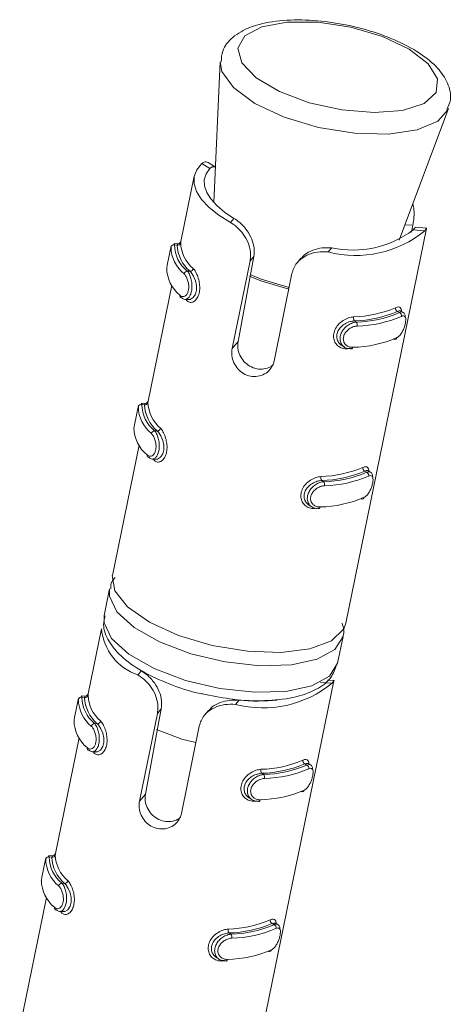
# Model space of a CAD drawing. Header units: millimetres. Extents: x -172 to 1038, y -1779 to -162.
# Tile 9 of 63: x 42 to 57, y -1177 to -1143. Entities that reach past the tile are written whole.
import ezdxf

# ---------------------------------------------------------------- set-up
doc = ezdxf.new("R2010")
doc.units = ezdxf.units.MM

msp = doc.modelspace()

# ---------------------------------------------------------------- linework, layer by layer
at = {"color": 7, "linetype": 'Continuous', "lineweight": 15}
for p, q in [((49.172, -1144.839), (48.953, -1149.558)), ((55.181, -1150.833), (56.834, -1146.407)), ((56.834, -1146.407), (56.821, -1146.439)), ((48.553, -1148.257), (48.82, -1148.425)), ((49.008, -1148.372), (48.764, -1148.218)), ((48.294, -1148.682), (47.846, -1150.874)), ((49.515, -1150.235), (49.633, -1150.096)), ((53.387, -1163.701), (56.101, -1150.436)), ((55.638, -1150.329), (55.592, -1150.558)), ((56.04, -1150.515), (55.654, -1150.486)), ((56.096, -1150.424), (55.722, -1150.396)), ((47.524, -1151.02), (47.392, -1151.665)), ((47.742, -1150.947), (47.629, -1150.938)), ((47.726, -1150.993), (47.637, -1150.986)), ((52.799, -1151.225), (52.917, -1151.086)), ((50.301, -1151.376), (49.769, -1154.239)), ((50.173, -1151.528), (50.301, -1151.376)), ((51.882, -1151.438), (51.762, -1151.58)), ((49.57, -1154.474), (50.173, -1151.528)), ((48.156, -1151.876), (48.066, -1151.869)), ((51.58, -1151.952), (50.977, -1154.898)), ((47.543, -1152.353), (46.748, -1156.24)), ((47.984, -1152.819), (48.096, -1152.827)), ((55.126, -1153.224), (55.188, -1153.263)), ((55.322, -1153.262), (55.24, -1153.21)), ((53.679, -1153.542), (53.741, -1153.581)), ((49.57, -1154.474), (49.769, -1154.239)), ((53.261, -1154.374), (53.343, -1154.426)), ((53.535, -1154.474), (53.431, -1154.481)), ((46.426, -1156.386), (46.294, -1157.031)), ((46.644, -1156.313), (46.531, -1156.305)), ((46.628, -1156.359), (46.538, -1156.352)), ((47.058, -1157.242), (46.968, -1157.236)), ((46.445, -1157.719), (45.549, -1162.098)), ((46.886, -1158.185), (46.998, -1158.193)), ((54.028, -1158.591), (54.09, -1158.63)), ((54.224, -1158.628), (54.141, -1158.576)), ((52.581, -1158.908), (52.643, -1158.947)), ((52.163, -1159.74), (52.245, -1159.792)), ((52.437, -1159.84), (52.333, -1159.847)), ((45.458, -1162.545), (45.275, -1163.439)), ((45.183, -1163.886), (44.735, -1166.078)), ((53.112, -1165.043), (53.295, -1164.149)), ((46.404, -1165.439), (46.522, -1165.3)), ((46.522, -1165.3), (46.443, -1165.251)), ((50.275, -1178.906), (52.99, -1165.64)), ((52.928, -1165.719), (52.543, -1165.69)), ((52.985, -1165.629), (52.775, -1165.613)), ((44.412, -1166.224), (44.28, -1166.869)), ((44.63, -1166.151), (44.518, -1166.143)), ((44.615, -1166.197), (44.525, -1166.191)), ((49.687, -1166.43), (49.805, -1166.29)), ((47.19, -1166.58), (46.658, -1169.443)), ((47.061, -1166.732), (47.19, -1166.58)), ((48.771, -1166.643), (48.651, -1166.784)), ((46.458, -1169.678), (47.061, -1166.732)), ((45.045, -1167.08), (44.955, -1167.074)), ((48.469, -1167.156), (47.866, -1170.102)), ((44.432, -1167.557), (43.636, -1171.444)), ((44.873, -1168.023), (44.985, -1168.031)), ((52.015, -1168.429), (52.077, -1168.468)), ((52.211, -1168.466), (52.128, -1168.414)), ((50.568, -1168.746), (50.63, -1168.785)), ((46.458, -1169.678), (46.658, -1169.443)), ((50.15, -1169.578), (50.232, -1169.63)), ((50.424, -1169.678), (50.32, -1169.685)), ((43.314, -1171.59), (43.182, -1172.235)), ((43.532, -1171.517), (43.42, -1171.509)), ((43.517, -1171.563), (43.427, -1171.557)), ((43.946, -1172.447), (43.857, -1172.44)), ((43.334, -1172.923), (42.438, -1177.302)), ((43.775, -1173.389), (43.887, -1173.398)), ((50.917, -1173.795), (50.979, -1173.834)), ((51.113, -1173.832), (51.03, -1173.78)), ((49.47, -1174.112), (49.532, -1174.151)), ((49.052, -1174.945), (49.134, -1174.996)), ((49.325, -1175.044), (49.221, -1175.051))]:
    msp.add_line(p, q, dxfattribs=at)
at = {"color": 8, "linetype": 'Continuous', "lineweight": 15}
msp.add_line((55.638, -1150.329), (55.377, -1150.31), dxfattribs=at)
at = {"color": 7, "linetype": 'Continuous', "lineweight": 15, "flags": 128}
for points in [[(54.616, -1143.989), (53.555, -1143.674), (52.448, -1143.505), (51.414, -1143.499), (50.567, -1143.656), (49.996, -1143.961), (49.766, -1144.38), (49.899, -1144.867), (50.383, -1145.37), (51.164, -1145.834), (52.158, -1146.209), (53.257, -1146.454), (54.342, -1146.543), (55.295, -1146.467), (56.014, -1146.232), (56.42, -1145.866), (56.469, -1145.406), (56.156, -1144.905), (55.515, -1144.414), (54.616, -1143.989)], [(48.553, -1148.257), (48.38, -1148.463), (48.292, -1148.692), (48.291, -1148.939), (48.376, -1149.197), (48.545, -1149.462), (48.795, -1149.727), (49.121, -1149.986), (49.515, -1150.235)], [(49.633, -1150.096), (49.319, -1149.885), (49.059, -1149.666), (48.857, -1149.444), (48.718, -1149.222), (48.644, -1149.006), (48.637, -1148.798), (48.696, -1148.604), (48.82, -1148.425)], [(47.613, -1150.984), (47.617, -1150.968), (47.629, -1150.938), (47.636, -1150.965), (47.637, -1150.986), (47.637, -1150.986), (47.637, -1150.986)], [(48.027, -1152.802), (48.059, -1152.82), (48.164, -1152.82), (48.264, -1152.759), (48.338, -1152.646), (48.373, -1152.504), (48.371, -1152.351), (48.338, -1152.195), (48.277, -1152.044), (48.195, -1151.918), (48.156, -1151.876), (48.156, -1151.876), (48.156, -1151.876)], [(55.238, -1153.212), (55.233, -1153.206), (55.165, -1153.207), (55.126, -1153.224), (55.126, -1153.224), (55.126, -1153.224)], [(53.622, -1154.43), (53.618, -1154.447), (53.612, -1154.461), (53.604, -1154.472), (53.596, -1154.48), (53.587, -1154.485), (53.577, -1154.485), (53.567, -1154.482), (53.558, -1154.475)], [(46.515, -1156.351), (46.519, -1156.334), (46.531, -1156.305), (46.537, -1156.331), (46.538, -1156.352), (46.538, -1156.352), (46.538, -1156.352)], [(46.929, -1158.168), (46.961, -1158.187), (47.066, -1158.186), (47.166, -1158.125), (47.24, -1158.012), (47.275, -1157.87), (47.273, -1157.717), (47.24, -1157.561), (47.179, -1157.41), (47.097, -1157.284), (47.058, -1157.242), (47.058, -1157.242), (47.058, -1157.242)], [(54.14, -1158.578), (54.135, -1158.573), (54.067, -1158.573), (54.028, -1158.59), (54.028, -1158.591), (54.028, -1158.591)], [(52.524, -1159.796), (52.52, -1159.813), (52.514, -1159.827), (52.506, -1159.838), (52.498, -1159.846), (52.489, -1159.851), (52.479, -1159.851), (52.469, -1159.848), (52.46, -1159.841)], [(45.549, -1162.098), (45.548, -1162.101), (45.63, -1162.612), (46.059, -1163.15), (46.795, -1163.665), (47.773, -1164.111), (48.903, -1164.447), (50.085, -1164.644), (51.211, -1164.683), (52.179, -1164.561), (52.903, -1164.29), (53.317, -1163.892), (53.387, -1163.701)], [(44.502, -1166.188), (44.505, -1166.172), (44.518, -1166.143), (44.524, -1166.169), (44.525, -1166.191), (44.525, -1166.191), (44.525, -1166.191)], [(44.916, -1168.006), (44.948, -1168.025), (45.053, -1168.024), (45.153, -1167.963), (45.227, -1167.85), (45.262, -1167.708), (45.26, -1167.556), (45.227, -1167.399), (45.166, -1167.248), (45.084, -1167.122), (45.045, -1167.08), (45.045, -1167.08), (45.045, -1167.08)], [(47.029, -1167.277), (47.885, -1167.593), (48.355, -1167.714)], [(52.127, -1168.417), (52.122, -1168.411), (52.054, -1168.411), (52.015, -1168.429), (52.015, -1168.429), (52.015, -1168.429)], [(50.511, -1169.634), (50.507, -1169.651), (50.501, -1169.665), (50.493, -1169.677), (50.485, -1169.685), (50.475, -1169.689), (50.466, -1169.69), (50.456, -1169.686), (50.447, -1169.679)], [(43.403, -1171.555), (43.407, -1171.538), (43.42, -1171.509), (43.426, -1171.535), (43.427, -1171.557), (43.427, -1171.557), (43.427, -1171.557)], [(43.818, -1173.372), (43.85, -1173.391), (43.955, -1173.39), (44.055, -1173.329), (44.129, -1173.216), (44.164, -1173.074), (44.162, -1172.922), (44.129, -1172.765), (44.068, -1172.615), (43.986, -1172.488), (43.946, -1172.447), (43.946, -1172.447), (43.946, -1172.447)], [(51.028, -1173.783), (51.024, -1173.777), (50.955, -1173.778), (50.917, -1173.795), (50.917, -1173.795), (50.917, -1173.795)], [(49.413, -1175.001), (49.409, -1175.017), (49.402, -1175.031), (49.395, -1175.043), (49.387, -1175.051), (49.377, -1175.055), (49.368, -1175.056), (49.358, -1175.052), (49.349, -1175.045)]]:
    msp.add_lwpolyline(points, dxfattribs=at)
at = {"color": 8, "linetype": 'Continuous', "lineweight": 15, "flags": 128}
for points in [[(51.321, -1146.694), (50.337, -1146.233), (49.615, -1145.703), (49.227, -1145.156), (49.172, -1144.835)], [(56.821, -1146.439), (56.479, -1146.827), (55.784, -1147.125), (54.819, -1147.266), (53.677, -1147.237), (52.472, -1147.039), (51.321, -1146.694)], [(51.472, -1152.478), (50.537, -1152.201), (50.154, -1152.041)], [(50.174, -1151.983), (50.548, -1152.139), (51.485, -1152.417)], [(48.043, -1152.823), (48.044, -1152.839), (48.042, -1152.856)], [(53.437, -1154.46), (53.435, -1154.464), (53.431, -1154.481)], [(46.945, -1158.189), (46.946, -1158.205), (46.944, -1158.222)], [(52.339, -1159.827), (52.337, -1159.831), (52.333, -1159.847)], [(53.295, -1164.148), (53.295, -1164.149), (53.024, -1164.585), (52.429, -1164.911), (51.562, -1165.097), (50.502, -1165.129), (49.341, -1165.001), (48.184, -1164.727), (47.132, -1164.33), (46.28, -1163.846), (45.703, -1163.317), (45.452, -1162.791), (45.458, -1162.541)], [(45.275, -1163.439), (45.269, -1163.686), (45.52, -1164.212), (46.097, -1164.74), (46.949, -1165.225), (48.001, -1165.622), (49.158, -1165.896), (50.319, -1166.023), (51.379, -1165.992), (52.246, -1165.805), (52.841, -1165.479), (53.112, -1165.044), (53.112, -1165.043)], [(44.931, -1168.027), (44.933, -1168.043), (44.931, -1168.06)], [(50.325, -1169.665), (50.324, -1169.669), (50.32, -1169.685)], [(43.833, -1173.393), (43.835, -1173.409), (43.833, -1173.427)], [(49.227, -1175.031), (49.226, -1175.035), (49.221, -1175.051)]]:
    msp.add_lwpolyline(points, dxfattribs=at)
at = {"color": 7, "linetype": 'Continuous', "lineweight": 15}
for centre, radius, start, end in [((53.628, -1147.787), 3.375, 257.8378, 306.8964), ((53.72, -1147.683), 3.66, 255.4128, 309.3212), ((47.615, -1151.082), 0.098, 77.2419, 165.5941), ((48.707, -1151.04), 1.188, 180.8488, 231.0335), ((48.794, -1150.969), 1.158, 180.8482, 231.0317), ((47.747, -1150.897), 0.0985, 257.5924, 345.5948), ((48.94, -1150.949), 1.214, 182.0917, 229.7897), ((49.027, -1150.878), 1.185, 182.0921, 229.7901), ((48.561, -1151.755), 1.187, 180.8475, 231.0348), ((48.145, -1151.757), 0.12, 275.1302, 347.4882), ((48.078, -1151.989), 0.12, 95.6896, 167.5861), ((47.878, -1152.697), 0.0664, 163.538, 274.4833), ((53.531, -1149.489), 3.921, 271.7474, 292.9863), ((55.177, -1153.119), 0.117, 169.7495, 243.986), ((53.804, -1153.445), 0.158, 166.4214, 217.7025), ((53.556, -1149.525), 4.019, 271.7472, 292.987), ((53.662, -1149.763), 3.818, 271.182, 293.5517), ((53.688, -1149.799), 3.916, 271.1818, 293.5514), ((55.138, -1153.369), 0.117, 349.8335, 64.5272), ((53.613, -1153.677), 0.16, 346.3725, 36.8274), ((53.542, -1150.516), 3.915, 271.1805, 293.5543), ((55.036, -1154.094), 0.0709, 243.9873, 351.384), ((46.517, -1156.448), 0.0979, 77.2109, 165.6077), ((47.609, -1156.406), 1.187, 180.8463, 231.0348), ((47.696, -1156.335), 1.158, 180.8468, 231.0343), ((46.649, -1156.263), 0.0985, 257.5836, 345.6035), ((47.842, -1156.315), 1.214, 182.0902, 229.79), ((47.929, -1156.244), 1.185, 182.0919, 229.789), ((47.463, -1157.122), 1.188, 180.8485, 231.0326), ((46.98, -1157.355), 0.12, 95.7013, 167.5891), ((47.047, -1157.123), 0.12, 275.1394, 347.479), ((46.78, -1158.064), 0.0664, 163.5401, 274.5098), ((52.706, -1158.811), 0.158, 166.433, 217.7006), ((52.432, -1154.854), 3.922, 271.7509, 292.983), ((52.458, -1154.89), 4.02, 271.7502, 292.984), ((52.564, -1155.13), 3.818, 271.1803, 293.5533), ((52.59, -1155.166), 3.915, 271.1801, 293.5547), ((54.079, -1158.485), 0.117, 169.7734, 243.967), ((54.04, -1158.735), 0.117, 349.8566, 64.5041), ((52.515, -1159.043), 0.161, 346.3875, 36.8083), ((52.444, -1155.883), 3.914, 271.1771, 293.556), ((53.938, -1159.46), 0.0709, 243.9741, 351.3758), ((46.996, -1163.718), 1.821, 185.3159, 251.0122), ((50.609, -1162.887), 3.66, 255.4142, 309.3198), ((44.504, -1166.286), 0.0979, 77.2142, 165.6044), ((45.596, -1166.244), 1.188, 180.8476, 231.0335), ((45.683, -1166.173), 1.158, 180.8492, 231.0333), ((44.636, -1166.101), 0.0985, 257.6172, 345.5873), ((45.828, -1166.153), 1.214, 182.092, 229.7909), ((45.916, -1166.082), 1.185, 182.0919, 229.789), ((50.41, -1159.718), 6.6, 264.7469, 275.8889), ((45.45, -1166.96), 1.188, 180.8476, 231.0335), ((45.034, -1166.961), 0.12, 275.1394, 347.4809), ((44.967, -1167.193), 0.12, 95.7064, 167.5821), ((44.767, -1167.902), 0.0664, 163.5367, 274.5006), ((50.419, -1164.692), 3.922, 271.7504, 292.9835), ((52.066, -1168.323), 0.117, 169.7619, 243.9687), ((50.693, -1168.649), 0.158, 166.4249, 217.7087), ((50.445, -1164.728), 4.02, 271.7501, 292.9838), ((50.551, -1164.968), 3.818, 271.1807, 293.5531), ((50.577, -1165.004), 3.915, 271.1806, 293.5543), ((52.027, -1168.573), 0.117, 349.849, 64.5018), ((50.502, -1168.881), 0.16, 346.3794, 36.8164), ((50.431, -1165.721), 3.915, 271.1775, 293.5555), ((51.925, -1169.298), 0.0709, 243.9709, 351.3785), ((43.406, -1171.652), 0.098, 77.2419, 165.5941), ((44.498, -1171.61), 1.187, 180.8475, 231.0348), ((44.585, -1171.54), 1.158, 180.8456, 231.0343), ((43.538, -1171.467), 0.0985, 257.5924, 345.5948), ((44.73, -1171.519), 1.214, 182.0904, 229.7911), ((44.817, -1171.449), 1.185, 182.0905, 229.7916), ((44.352, -1172.326), 1.187, 180.8474, 231.0336), ((43.869, -1172.559), 0.12, 95.6896, 167.5861), ((43.936, -1172.327), 0.12, 275.1302, 347.4882), ((43.669, -1173.268), 0.0665, 163.5563, 274.4775), ((49.595, -1174.015), 0.158, 166.4279, 217.7057), ((49.321, -1170.059), 3.921, 271.748, 292.9859), ((49.347, -1170.095), 4.019, 271.7472, 292.9871), ((49.453, -1170.334), 3.818, 271.1802, 293.5537), ((49.479, -1170.37), 3.916, 271.1806, 293.5525), ((50.968, -1173.689), 0.117, 169.7542, 243.9863), ((50.929, -1173.939), 0.117, 349.8473, 64.5036), ((49.404, -1174.247), 0.16, 346.3725, 36.8274), ((49.332, -1171.085), 3.916, 271.1814, 293.5516), ((50.827, -1174.665), 0.0709, 243.9955, 351.3544)]:
    msp.add_arc(centre, radius, start, end, dxfattribs=at)
for points, knots in [([(54.701, -1143.968), (54.527, -1143.907), (54.022, -1143.729), (53.107, -1143.52), (52.022, -1143.407), (51.014, -1143.446), (50.18, -1143.638), (49.592, -1143.968), (49.227, -1144.395), (49.211, -1144.71), (49.205, -1144.834)], [0, 0, 0, 0, 0.076537, 0.222838, 0.369452, 0.517158, 0.668022, 0.805715, 0.924008, 1, 1, 1, 1]), ([(56.784, -1146.443), (56.832, -1146.336), (56.96, -1146.051), (56.83, -1145.532), (56.481, -1145.016), (55.882, -1144.525), (55.231, -1144.177), (54.801, -1144.008), (54.701, -1143.968)], [0, 0, 0, 0, 0.111096, 0.296181, 0.481845, 0.697927, 0.929566, 1, 1, 1, 1]), ([(48.553, -1148.257), (48.578, -1148.237), (48.649, -1148.181), (48.718, -1148.206), (48.762, -1148.222)], [0, 0, 0, 0, 0.356748, 1, 1, 1, 1]), ([(49.02, -1148.387), (48.99, -1148.372), (48.922, -1148.338), (48.856, -1148.394), (48.82, -1148.425)], [0, 0, 0, 0, 0.44824, 1, 1, 1, 1]), ([(55.64, -1149.605), (55.653, -1149.671), (55.687, -1149.843), (55.677, -1150.101), (55.649, -1150.266), (55.638, -1150.329)], [0, 0, 0, 0, 0.280382, 0.723447, 1, 1, 1, 1]), ([(49.633, -1150.096), (49.697, -1150.139), (49.849, -1150.242), (50.072, -1150.485), (50.243, -1150.791), (50.327, -1151.099), (50.309, -1151.285), (50.301, -1151.376)], [0, 0, 0, 0, 0.173197, 0.407738, 0.615902, 0.813567, 1, 1, 1, 1]), ([(50.173, -1151.528), (50.182, -1151.455), (50.205, -1151.281), (50.147, -1150.987), (50.001, -1150.685), (49.791, -1150.429), (49.618, -1150.295), (49.526, -1150.242), (49.515, -1150.235)], [0, 0, 0, 0, 0.147084, 0.351366, 0.555304, 0.760041, 0.971379, 1, 1, 1, 1]), ([(55.654, -1150.486), (55.685, -1150.445), (55.725, -1150.39), (55.722, -1150.406), (55.722, -1150.409)], [0, 0, 0, 0, 0.758498, 1, 1, 1, 1]), ([(56.101, -1150.436), (56.101, -1150.436), (56.109, -1150.402), (56.097, -1150.426), (56.058, -1150.486), (56.04, -1150.515)], [0, 0, 0, 0, 0.000897, 0.531289, 1, 1, 1, 1]), ([(47.845, -1150.874), (47.845, -1150.875), (47.845, -1150.877), (47.841, -1150.889), (47.83, -1150.909), (47.808, -1150.93), (47.778, -1150.944), (47.752, -1150.95), (47.739, -1150.946), (47.737, -1150.945)], [0, 0, 0, 0, 0.02042, 0.106379, 0.273603, 0.485801, 0.713323, 0.959604, 1, 1, 1, 1]), ([(51.892, -1151.447), (51.93, -1151.4), (52.03, -1151.277), (52.281, -1151.154), (52.597, -1151.076), (52.81, -1151.083), (52.917, -1151.086)], [0, 0, 0, 0, 0.1708, 0.446924, 0.721283, 1, 1, 1, 1]), ([(52.799, -1151.225), (52.677, -1151.221), (52.433, -1151.212), (52.081, -1151.318), (51.804, -1151.509), (51.64, -1151.733), (51.597, -1151.891), (51.58, -1151.952)], [0, 0, 0, 0, 0.227111, 0.454906, 0.667252, 0.872126, 1, 1, 1, 1]), ([(47.392, -1151.665), (47.39, -1151.674), (47.379, -1151.723), (47.376, -1151.751), (47.374, -1151.773)], [0, 0, 0, 0, 0.191573, 1, 1, 1, 1]), ([(48.262, -1151.783), (48.276, -1151.798), (48.321, -1151.848), (48.39, -1151.971), (48.452, -1152.152), (48.485, -1152.343), (48.483, -1152.533), (48.44, -1152.708), (48.357, -1152.846), (48.248, -1152.921), (48.135, -1152.928), (48.072, -1152.879), (48.042, -1152.856)], [0, 0, 0, 0, 0.049967, 0.160718, 0.265972, 0.365261, 0.462978, 0.565673, 0.676018, 0.789423, 0.900466, 1, 1, 1, 1]), ([(47.814, -1152.679), (47.822, -1152.685), (47.852, -1152.712), (47.91, -1152.733), (47.984, -1152.716), (48.047, -1152.658), (48.093, -1152.567), (48.117, -1152.446), (48.113, -1152.306), (48.08, -1152.166), (48.027, -1152.042), (47.983, -1151.989), (47.961, -1151.963)], [0, 0, 0, 0, 0.037281, 0.149822, 0.256288, 0.35643, 0.453455, 0.553211, 0.65999, 0.772418, 0.885918, 1, 1, 1, 1]), ([(48.066, -1151.869), (48.066, -1151.869), (48.091, -1151.872), (48.137, -1151.979), (48.193, -1152.115), (48.223, -1152.293), (48.224, -1152.465), (48.194, -1152.616), (48.141, -1152.73), (48.07, -1152.804), (47.989, -1152.829), (47.922, -1152.802), (47.893, -1152.774), (47.883, -1152.764), (47.883, -1152.764)], [0, 0, 0, 0, 0.000039, 0.112219, 0.224489, 0.337099, 0.445596, 0.547553, 0.646161, 0.746781, 0.852426, 0.963252, 0.999966, 1, 1, 1, 1]), ([(55.062, -1153.098), (55.079, -1153.091), (55.132, -1153.069), (55.201, -1153.077), (55.251, -1153.129), (55.259, -1153.197), (55.262, -1153.224)], [0, 0, 0, 0, 0.1484499, 0.4774919, 0.7901939, 1, 1, 1, 1]), ([(53.431, -1154.481), (53.404, -1154.481), (53.316, -1154.482), (53.182, -1154.435), (53.058, -1154.327), (52.985, -1154.183), (52.968, -1154.017), (53.013, -1153.838), (53.126, -1153.665), (53.29, -1153.525), (53.475, -1153.433), (53.594, -1153.416), (53.65, -1153.408)], [0, 0, 0, 0, 0.0499653, 0.1607218, 0.2659787, 0.3652709, 0.4629723, 0.5656685, 0.6760215, 0.7894179, 0.9004643, 1, 1, 1, 1]), ([(55.106, -1154.105), (55.115, -1154.1), (55.149, -1154.081), (55.21, -1154.024), (55.279, -1153.921), (55.336, -1153.803), (55.378, -1153.68), (55.402, -1153.56), (55.403, -1153.458), (55.377, -1153.391), (55.327, -1153.363), (55.278, -1153.38), (55.253, -1153.389)], [0, 0, 0, 0, 0.037289, 0.149826, 0.256283, 0.356424, 0.453449, 0.553214, 0.660005, 0.772417, 0.885917, 1, 1, 1, 1]), ([(55.188, -1153.263), (55.188, -1153.263), (55.219, -1153.234), (55.287, -1153.244), (55.351, -1153.276), (55.385, -1153.344), (55.384, -1153.408), (55.383, -1153.425)], [0, 0, 0, 0, 0.000102, 0.295242, 0.590658, 0.886923, 1, 1, 1, 1]), ([(53.679, -1153.542), (53.679, -1153.542), (53.627, -1153.552), (53.525, -1153.557), (53.36, -1153.632), (53.214, -1153.743), (53.115, -1153.885), (53.075, -1154.036), (53.094, -1154.176), (53.157, -1154.296), (53.228, -1154.347), (53.263, -1154.372)], [0, 0, 0, 0, 0.000037, 0.122811, 0.259402, 0.397275, 0.529337, 0.651152, 0.767612, 0.887499, 1, 1, 1, 1]), ([(53.558, -1154.475), (53.558, -1154.475), (53.512, -1154.47), (53.407, -1154.472), (53.288, -1154.395), (53.209, -1154.279), (53.184, -1154.135), (53.213, -1153.985), (53.287, -1153.846), (53.398, -1153.726), (53.539, -1153.631), (53.656, -1153.596), (53.726, -1153.579), (53.741, -1153.581), (53.741, -1153.581)], [0, 0, 0, 0, 0.000043, 0.112212, 0.224489, 0.337101, 0.445582, 0.547549, 0.646172, 0.746784, 0.85242, 0.963251, 0.999957, 1, 1, 1, 1]), ([(53.769, -1153.715), (53.755, -1153.716), (53.698, -1153.721), (53.595, -1153.752), (53.476, -1153.823), (53.382, -1153.917), (53.319, -1154.027), (53.296, -1154.147), (53.32, -1154.265), (53.39, -1154.36), (53.495, -1154.423), (53.58, -1154.428), (53.622, -1154.43)], [0, 0, 0, 0, 0.037279, 0.149821, 0.256289, 0.356429, 0.453451, 0.553205, 0.65998, 0.772424, 0.885918, 1, 1, 1, 1]), ([(50.977, -1154.898), (50.964, -1154.945), (50.931, -1155.064), (50.808, -1155.231), (50.611, -1155.365), (50.373, -1155.424), (50.125, -1155.399), (49.898, -1155.291), (49.715, -1155.115), (49.593, -1154.892), (49.545, -1154.666), (49.562, -1154.531), (49.57, -1154.474)], [0, 0, 0, 0, 0.067542, 0.172858, 0.279387, 0.387328, 0.494689, 0.60041, 0.705957, 0.81303, 0.92104, 1, 1, 1, 1]), ([(49.769, -1154.239), (49.762, -1154.313), (49.75, -1154.462), (49.823, -1154.699), (49.96, -1154.911), (50.157, -1155.074), (50.393, -1155.164), (50.636, -1155.168), (50.829, -1155.116), (50.911, -1155.045), (50.935, -1155.023)], [0, 0, 0, 0, 0.1331202, 0.2663182, 0.4006899, 0.5371163, 0.6729942, 0.8075005, 0.9425943, 1, 1, 1, 1]), ([(46.747, -1156.24), (46.747, -1156.241), (46.747, -1156.244), (46.742, -1156.255), (46.732, -1156.275), (46.71, -1156.296), (46.68, -1156.311), (46.654, -1156.316), (46.641, -1156.312), (46.639, -1156.312)], [0, 0, 0, 0, 0.020622, 0.106595, 0.273582, 0.485894, 0.713478, 0.959643, 1, 1, 1, 1]), ([(46.294, -1157.031), (46.292, -1157.04), (46.281, -1157.089), (46.278, -1157.117), (46.275, -1157.139)], [0, 0, 0, 0, 0.191588, 1, 1, 1, 1]), ([(46.716, -1158.045), (46.724, -1158.052), (46.754, -1158.078), (46.812, -1158.099), (46.885, -1158.082), (46.949, -1158.025), (46.995, -1157.933), (47.019, -1157.813), (47.014, -1157.672), (46.982, -1157.532), (46.929, -1157.408), (46.885, -1157.356), (46.862, -1157.329)], [0, 0, 0, 0, 0.037281, 0.149823, 0.256276, 0.356419, 0.453446, 0.553203, 0.660002, 0.772413, 0.885917, 1, 1, 1, 1]), ([(46.968, -1157.236), (46.968, -1157.236), (46.997, -1157.266), (47.037, -1157.333), (47.095, -1157.485), (47.125, -1157.658), (47.126, -1157.832), (47.096, -1157.982), (47.043, -1158.097), (46.971, -1158.17), (46.891, -1158.195), (46.824, -1158.168), (46.794, -1158.14), (46.785, -1158.13), (46.785, -1158.13)], [0, 0, 0, 0, 0.0000342, 0.1122148, 0.2244822, 0.3371056, 0.4455839, 0.5475424, 0.6461684, 0.7467894, 0.8524223, 0.9632513, 0.9999658, 1, 1, 1, 1]), ([(47.164, -1157.149), (47.178, -1157.164), (47.222, -1157.214), (47.292, -1157.338), (47.354, -1157.518), (47.387, -1157.71), (47.385, -1157.899), (47.342, -1158.075), (47.259, -1158.212), (47.15, -1158.287), (47.037, -1158.294), (46.974, -1158.245), (46.944, -1158.222)], [0, 0, 0, 0, 0.049969, 0.160721, 0.265974, 0.365263, 0.462967, 0.565662, 0.67602, 0.789424, 0.900466, 1, 1, 1, 1]), ([(53.964, -1158.464), (53.981, -1158.458), (54.034, -1158.435), (54.103, -1158.443), (54.153, -1158.495), (54.161, -1158.563), (54.164, -1158.59)], [0, 0, 0, 0, 0.148459, 0.4774878, 0.7901564, 1, 1, 1, 1]), ([(52.333, -1159.847), (52.305, -1159.847), (52.218, -1159.848), (52.084, -1159.801), (51.96, -1159.693), (51.887, -1159.55), (51.869, -1159.383), (51.915, -1159.204), (52.028, -1159.031), (52.192, -1158.891), (52.377, -1158.799), (52.496, -1158.782), (52.552, -1158.774)], [0, 0, 0, 0, 0.049966, 0.160717, 0.265963, 0.365256, 0.462974, 0.565671, 0.67603, 0.789427, 0.900471, 1, 1, 1, 1]), ([(54.008, -1159.471), (54.017, -1159.466), (54.051, -1159.447), (54.112, -1159.39), (54.181, -1159.288), (54.238, -1159.17), (54.28, -1159.046), (54.304, -1158.927), (54.305, -1158.825), (54.279, -1158.757), (54.229, -1158.729), (54.179, -1158.747), (54.155, -1158.755)], [0, 0, 0, 0, 0.037284, 0.149821, 0.25629, 0.356423, 0.45345, 0.553215, 0.659984, 0.772416, 0.885912, 1, 1, 1, 1]), ([(54.09, -1158.63), (54.09, -1158.63), (54.117, -1158.624), (54.19, -1158.599), (54.253, -1158.645), (54.287, -1158.71), (54.286, -1158.774), (54.285, -1158.791)], [0, 0, 0, 0, 0.000113, 0.295257, 0.590621, 0.886928, 1, 1, 1, 1]), ([(52.581, -1158.908), (52.581, -1158.908), (52.536, -1158.901), (52.423, -1158.932), (52.263, -1158.996), (52.116, -1159.11), (52.016, -1159.251), (51.977, -1159.402), (51.996, -1159.542), (52.059, -1159.662), (52.13, -1159.713), (52.165, -1159.738)], [0, 0, 0, 0, 0.0000526, 0.1228219, 0.2594062, 0.3972803, 0.5293291, 0.6511603, 0.7675961, 0.8874775, 1, 1, 1, 1]), ([(52.46, -1159.841), (52.46, -1159.841), (52.409, -1159.859), (52.312, -1159.828), (52.19, -1159.764), (52.111, -1159.645), (52.086, -1159.501), (52.115, -1159.352), (52.189, -1159.213), (52.3, -1159.091), (52.44, -1159.001), (52.56, -1158.951), (52.626, -1158.953), (52.643, -1158.947), (52.643, -1158.947)], [0, 0, 0, 0, 0.0000387, 0.1122233, 0.2244865, 0.3370979, 0.4455959, 0.5475439, 0.646162, 0.7467924, 0.8524207, 0.9632515, 0.9999613, 1, 1, 1, 1]), ([(52.671, -1159.081), (52.656, -1159.082), (52.6, -1159.087), (52.497, -1159.118), (52.378, -1159.189), (52.284, -1159.283), (52.221, -1159.394), (52.198, -1159.514), (52.222, -1159.631), (52.292, -1159.727), (52.397, -1159.79), (52.482, -1159.794), (52.524, -1159.796)], [0, 0, 0, 0, 0.03729, 0.149831, 0.25628, 0.356419, 0.453447, 0.553223, 0.659997, 0.772416, 0.885909, 1, 1, 1, 1]), ([(45.645, -1162.169), (45.602, -1162.213), (45.503, -1162.317), (45.497, -1162.461), (45.494, -1162.544)], [0, 0, 0, 0, 0.428171, 1, 1, 1, 1]), ([(45.309, -1163.451), (45.283, -1163.552), (45.211, -1163.84), (45.414, -1164.325), (45.832, -1164.836), (46.514, -1165.327), (47.436, -1165.75), (48.198, -1166.013), (48.619, -1166.084), (48.675, -1166.093)], [0, 0, 0, 0, 0.082322, 0.236194, 0.398768, 0.587451, 0.781023, 0.971335, 1, 1, 1, 1]), ([(53.29, -1164.146), (53.293, -1164.139), (53.358, -1164.005), (53.31, -1163.851), (53.264, -1163.704)], [0, 0, 0, 0, 0.051388, 1, 1, 1, 1]), ([(46.522, -1165.3), (46.586, -1165.344), (46.738, -1165.446), (46.961, -1165.689), (47.132, -1165.995), (47.216, -1166.303), (47.198, -1166.49), (47.19, -1166.58)], [0, 0, 0, 0, 0.173196, 0.407728, 0.615904, 0.813568, 1, 1, 1, 1]), ([(48.675, -1166.093), (48.984, -1166.156), (49.659, -1166.291), (50.679, -1166.327), (51.646, -1166.225), (52.383, -1165.967), (52.905, -1165.589), (53.032, -1165.237), (53.088, -1165.081)], [0, 0, 0, 0, 0.1548189, 0.337841, 0.5230164, 0.7135721, 0.8724882, 1, 1, 1, 1]), ([(47.061, -1166.732), (47.071, -1166.659), (47.094, -1166.485), (47.036, -1166.191), (46.89, -1165.889), (46.679, -1165.634), (46.507, -1165.499), (46.415, -1165.446), (46.404, -1165.439)], [0, 0, 0, 0, 0.1470662, 0.3513521, 0.5552934, 0.7600341, 0.9713785, 1, 1, 1, 1]), ([(52.99, -1165.64), (52.99, -1165.64), (52.998, -1165.606), (52.986, -1165.63), (52.947, -1165.691), (52.928, -1165.719)], [0, 0, 0, 0, 0.000897, 0.53128, 1, 1, 1, 1]), ([(44.734, -1166.078), (44.734, -1166.079), (44.733, -1166.082), (44.729, -1166.093), (44.718, -1166.113), (44.697, -1166.134), (44.667, -1166.149), (44.641, -1166.154), (44.628, -1166.15), (44.626, -1166.15)], [0, 0, 0, 0, 0.020607, 0.106557, 0.273538, 0.485917, 0.713414, 0.959645, 1, 1, 1, 1]), ([(48.78, -1166.651), (48.819, -1166.604), (48.919, -1166.482), (49.169, -1166.358), (49.486, -1166.28), (49.698, -1166.287), (49.805, -1166.29)], [0, 0, 0, 0, 0.170798, 0.446921, 0.721283, 1, 1, 1, 1]), ([(49.687, -1166.43), (49.566, -1166.425), (49.322, -1166.416), (48.97, -1166.522), (48.693, -1166.713), (48.529, -1166.938), (48.485, -1167.096), (48.469, -1167.156)], [0, 0, 0, 0, 0.22711, 0.454909, 0.667254, 0.872126, 1, 1, 1, 1]), ([(44.281, -1166.869), (44.279, -1166.878), (44.268, -1166.927), (44.265, -1166.955), (44.262, -1166.977)], [0, 0, 0, 0, 0.191537, 1, 1, 1, 1]), ([(45.151, -1166.987), (45.165, -1167.003), (45.209, -1167.052), (45.279, -1167.176), (45.341, -1167.356), (45.374, -1167.548), (45.371, -1167.737), (45.329, -1167.913), (45.246, -1168.05), (45.137, -1168.125), (45.024, -1168.132), (44.961, -1168.083), (44.931, -1168.06)], [0, 0, 0, 0, 0.049967, 0.160719, 0.265975, 0.365261, 0.462965, 0.56566, 0.676019, 0.789423, 0.900466, 1, 1, 1, 1]), ([(44.703, -1167.883), (44.71, -1167.89), (44.74, -1167.916), (44.799, -1167.937), (44.872, -1167.92), (44.936, -1167.863), (44.982, -1167.771), (45.006, -1167.651), (45.001, -1167.51), (44.969, -1167.37), (44.916, -1167.246), (44.871, -1167.194), (44.849, -1167.167)], [0, 0, 0, 0, 0.037284, 0.1498266, 0.2562788, 0.3564208, 0.4534464, 0.5532028, 0.6600025, 0.7724166, 0.8859208, 1, 1, 1, 1]), ([(44.955, -1167.074), (44.955, -1167.074), (44.97, -1167.107), (45.03, -1167.169), (45.08, -1167.323), (45.113, -1167.496), (45.112, -1167.67), (45.083, -1167.82), (45.029, -1167.935), (44.958, -1168.008), (44.877, -1168.033), (44.811, -1168.006), (44.781, -1167.978), (44.772, -1167.968), (44.772, -1167.968)], [0, 0, 0, 0, 0.000038, 0.112218, 0.224482, 0.337105, 0.445586, 0.547545, 0.64617, 0.746791, 0.852425, 0.963251, 0.999966, 1, 1, 1, 1]), ([(51.951, -1168.302), (51.967, -1168.296), (52.021, -1168.274), (52.09, -1168.281), (52.14, -1168.333), (52.148, -1168.401), (52.151, -1168.428)], [0, 0, 0, 0, 0.148439, 0.477489, 0.790147, 1, 1, 1, 1]), ([(50.32, -1169.685), (50.292, -1169.685), (50.205, -1169.686), (50.071, -1169.639), (49.946, -1169.531), (49.874, -1169.388), (49.856, -1169.221), (49.902, -1169.042), (50.014, -1168.869), (50.179, -1168.729), (50.364, -1168.637), (50.483, -1168.62), (50.539, -1168.612)], [0, 0, 0, 0, 0.049965, 0.160722, 0.265967, 0.365259, 0.462976, 0.565672, 0.676025, 0.789421, 0.900464, 1, 1, 1, 1]), ([(51.995, -1169.309), (52.004, -1169.304), (52.038, -1169.285), (52.098, -1169.228), (52.168, -1169.126), (52.225, -1169.008), (52.267, -1168.884), (52.29, -1168.765), (52.292, -1168.663), (52.266, -1168.595), (52.216, -1168.567), (52.166, -1168.585), (52.141, -1168.593)], [0, 0, 0, 0, 0.037283, 0.149829, 0.256286, 0.356426, 0.453452, 0.553215, 0.659982, 0.772412, 0.885914, 1, 1, 1, 1]), ([(52.077, -1168.468), (52.077, -1168.468), (52.104, -1168.462), (52.177, -1168.437), (52.24, -1168.483), (52.274, -1168.548), (52.273, -1168.612), (52.272, -1168.629)], [0, 0, 0, 0, 0.000113, 0.295239, 0.590624, 0.886924, 1, 1, 1, 1]), ([(50.568, -1168.746), (50.568, -1168.746), (50.523, -1168.739), (50.41, -1168.77), (50.25, -1168.834), (50.103, -1168.948), (50.003, -1169.089), (49.964, -1169.24), (49.983, -1169.38), (50.046, -1169.5), (50.117, -1169.551), (50.152, -1169.576)], [0, 0, 0, 0, 0.000053, 0.122821, 0.259405, 0.397278, 0.529326, 0.651159, 0.767594, 0.887478, 1, 1, 1, 1]), ([(50.447, -1169.679), (50.447, -1169.679), (50.396, -1169.697), (50.299, -1169.666), (50.177, -1169.602), (50.098, -1169.483), (50.073, -1169.339), (50.102, -1169.19), (50.176, -1169.051), (50.287, -1168.929), (50.426, -1168.839), (50.547, -1168.789), (50.613, -1168.791), (50.63, -1168.785), (50.63, -1168.785)], [0, 0, 0, 0, 0.000039, 0.112216, 0.224481, 0.337093, 0.445593, 0.547542, 0.646166, 0.74679, 0.852428, 0.963251, 0.999961, 1, 1, 1, 1]), ([(50.657, -1168.919), (50.643, -1168.92), (50.586, -1168.925), (50.484, -1168.956), (50.365, -1169.027), (50.27, -1169.121), (50.208, -1169.232), (50.185, -1169.352), (50.208, -1169.469), (50.279, -1169.565), (50.384, -1169.628), (50.469, -1169.632), (50.511, -1169.634)], [0, 0, 0, 0, 0.03728, 0.149823, 0.256274, 0.356424, 0.453447, 0.553224, 0.660001, 0.772422, 0.885917, 1, 1, 1, 1]), ([(47.866, -1170.102), (47.853, -1170.149), (47.819, -1170.269), (47.697, -1170.435), (47.5, -1170.569), (47.262, -1170.629), (47.014, -1170.603), (46.787, -1170.495), (46.604, -1170.32), (46.482, -1170.096), (46.434, -1169.87), (46.451, -1169.735), (46.458, -1169.678)], [0, 0, 0, 0, 0.067543, 0.172846, 0.279376, 0.387327, 0.494687, 0.600406, 0.705954, 0.813028, 0.92104, 1, 1, 1, 1]), ([(46.658, -1169.443), (46.651, -1169.518), (46.638, -1169.667), (46.711, -1169.904), (46.849, -1170.116), (47.045, -1170.278), (47.281, -1170.368), (47.525, -1170.372), (47.717, -1170.321), (47.8, -1170.249), (47.824, -1170.228)], [0, 0, 0, 0, 0.133122, 0.266322, 0.400683, 0.537112, 0.672994, 0.807506, 0.942609, 1, 1, 1, 1]), ([(43.636, -1171.445), (43.636, -1171.445), (43.635, -1171.448), (43.631, -1171.46), (43.62, -1171.479), (43.599, -1171.501), (43.569, -1171.515), (43.543, -1171.52), (43.529, -1171.516), (43.528, -1171.516)], [0, 0, 0, 0, 0.020609, 0.106391, 0.273559, 0.485884, 0.7134, 0.959604, 1, 1, 1, 1]), ([(43.183, -1172.235), (43.181, -1172.245), (43.17, -1172.293), (43.167, -1172.321), (43.164, -1172.343)], [0, 0, 0, 0, 0.191637, 1, 1, 1, 1]), ([(43.605, -1173.249), (43.612, -1173.256), (43.642, -1173.283), (43.701, -1173.303), (43.774, -1173.286), (43.837, -1173.229), (43.884, -1173.138), (43.908, -1173.017), (43.903, -1172.876), (43.871, -1172.736), (43.817, -1172.612), (43.773, -1172.56), (43.751, -1172.534)], [0, 0, 0, 0, 0.037277, 0.149819, 0.25627, 0.35643, 0.453435, 0.553212, 0.659991, 0.772415, 0.885918, 1, 1, 1, 1]), ([(43.857, -1172.44), (43.857, -1172.44), (43.886, -1172.47), (43.926, -1172.537), (43.984, -1172.689), (44.014, -1172.862), (44.014, -1173.036), (43.985, -1173.186), (43.931, -1173.301), (43.86, -1173.374), (43.779, -1173.399), (43.713, -1173.372), (43.683, -1173.344), (43.674, -1173.334), (43.674, -1173.334)], [0, 0, 0, 0, 0.000034, 0.112212, 0.224486, 0.337092, 0.445589, 0.547547, 0.646172, 0.746792, 0.852424, 0.963252, 0.999966, 1, 1, 1, 1]), ([(44.053, -1172.353), (44.066, -1172.369), (44.111, -1172.418), (44.18, -1172.542), (44.243, -1172.722), (44.276, -1172.914), (44.273, -1173.104), (44.231, -1173.279), (44.148, -1173.417), (44.039, -1173.491), (43.926, -1173.498), (43.863, -1173.45), (43.833, -1173.427)], [0, 0, 0, 0, 0.049967, 0.160721, 0.265967, 0.365256, 0.462972, 0.565669, 0.676027, 0.78942, 0.900463, 1, 1, 1, 1]), ([(50.853, -1173.669), (50.869, -1173.662), (50.923, -1173.64), (50.992, -1173.647), (51.042, -1173.699), (51.049, -1173.767), (51.052, -1173.794)], [0, 0, 0, 0, 0.148454, 0.47747, 0.790164, 1, 1, 1, 1]), ([(49.221, -1175.051), (49.194, -1175.052), (49.107, -1175.052), (48.972, -1175.006), (48.848, -1174.898), (48.776, -1174.754), (48.758, -1174.587), (48.804, -1174.408), (48.916, -1174.235), (49.081, -1174.096), (49.266, -1174.003), (49.385, -1173.986), (49.441, -1173.978)], [0, 0, 0, 0, 0.049966, 0.160717, 0.265975, 0.365254, 0.462972, 0.565667, 0.676026, 0.789423, 0.900471, 1, 1, 1, 1]), ([(50.897, -1174.675), (50.906, -1174.67), (50.94, -1174.651), (51, -1174.594), (51.07, -1174.492), (51.127, -1174.374), (51.168, -1174.25), (51.192, -1174.131), (51.194, -1174.029), (51.168, -1173.962), (51.118, -1173.933), (51.068, -1173.951), (51.043, -1173.96)], [0, 0, 0, 0, 0.037279, 0.149827, 0.256286, 0.356427, 0.453448, 0.553213, 0.660004, 0.772416, 0.885913, 1, 1, 1, 1]), ([(50.979, -1173.834), (50.979, -1173.834), (51.005, -1173.803), (51.079, -1173.815), (51.141, -1173.846), (51.176, -1173.915), (51.175, -1173.978), (51.174, -1173.996)], [0, 0, 0, 0, 0.000078, 0.295259, 0.59064, 0.886919, 1, 1, 1, 1]), ([(49.47, -1174.112), (49.47, -1174.112), (49.418, -1174.122), (49.316, -1174.127), (49.151, -1174.202), (49.005, -1174.314), (48.905, -1174.456), (48.866, -1174.606), (48.885, -1174.746), (48.948, -1174.866), (49.019, -1174.917), (49.053, -1174.942)], [0, 0, 0, 0, 0.0000374, 0.1228078, 0.2594058, 0.397267, 0.5293323, 0.6511412, 0.7675981, 0.8874785, 1, 1, 1, 1]), ([(49.349, -1175.045), (49.349, -1175.045), (49.303, -1175.04), (49.198, -1175.043), (49.079, -1174.965), (48.999, -1174.85), (48.975, -1174.705), (49.003, -1174.556), (49.077, -1174.417), (49.188, -1174.296), (49.329, -1174.201), (49.446, -1174.166), (49.517, -1174.149), (49.532, -1174.151), (49.532, -1174.151)], [0, 0, 0, 0, 0.000043, 0.11222, 0.224496, 0.337108, 0.445587, 0.547535, 0.646174, 0.746786, 0.852421, 0.963251, 0.999957, 1, 1, 1, 1]), ([(49.559, -1174.285), (49.545, -1174.286), (49.488, -1174.291), (49.386, -1174.322), (49.267, -1174.393), (49.172, -1174.487), (49.11, -1174.598), (49.087, -1174.718), (49.11, -1174.835), (49.181, -1174.931), (49.286, -1174.994), (49.37, -1174.998), (49.413, -1175.001)], [0, 0, 0, 0, 0.037279, 0.149831, 0.256288, 0.356426, 0.453454, 0.553204, 0.66, 0.772419, 0.885919, 1, 1, 1, 1])]:
    msp.add_open_spline(points, degree=3, knots=knots, dxfattribs=at)
at = {"color": 8, "linetype": 'Continuous', "lineweight": 15}
for points, knots in [([(47.52, -1151.057), (47.521, -1151.051), (47.523, -1151.028), (47.523, -1151.023), (47.524, -1151.02)], [0, 0, 0, 0, 0.266053, 1, 1, 1, 1]), ([(47.726, -1150.993), (47.726, -1150.993), (47.731, -1150.962), (47.735, -1150.947), (47.739, -1150.951), (47.739, -1150.952)], [0, 0, 0, 0, 0.0002958, 0.8337387, 1, 1, 1, 1]), ([(47.847, -1150.874), (47.847, -1150.873), (47.847, -1150.866), (47.844, -1150.897), (47.843, -1150.921)], [0, 0, 0, 0, 0.199087, 1, 1, 1, 1]), ([(46.422, -1156.424), (46.422, -1156.417), (46.425, -1156.394), (46.425, -1156.39), (46.426, -1156.386)], [0, 0, 0, 0, 0.266102, 1, 1, 1, 1]), ([(46.628, -1156.359), (46.628, -1156.359), (46.632, -1156.352), (46.637, -1156.311), (46.641, -1156.317), (46.641, -1156.318)], [0, 0, 0, 0, 0.0003323, 0.8336118, 1, 1, 1, 1]), ([(46.748, -1156.24), (46.748, -1156.239), (46.749, -1156.232), (46.746, -1156.263), (46.745, -1156.287)], [0, 0, 0, 0, 0.198988, 1, 1, 1, 1]), ([(44.409, -1166.262), (44.409, -1166.255), (44.412, -1166.232), (44.412, -1166.228), (44.413, -1166.224)], [0, 0, 0, 0, 0.266102, 1, 1, 1, 1]), ([(44.615, -1166.197), (44.615, -1166.197), (44.62, -1166.166), (44.624, -1166.151), (44.628, -1166.156), (44.628, -1166.156)], [0, 0, 0, 0, 0.000296, 0.833652, 1, 1, 1, 1]), ([(44.735, -1166.078), (44.735, -1166.077), (44.735, -1166.07), (44.733, -1166.101), (44.732, -1166.126)], [0, 0, 0, 0, 0.199016, 1, 1, 1, 1]), ([(43.311, -1171.628), (43.311, -1171.622), (43.313, -1171.598), (43.314, -1171.594), (43.315, -1171.59)], [0, 0, 0, 0, 0.266053, 1, 1, 1, 1]), ([(43.517, -1171.563), (43.517, -1171.563), (43.522, -1171.532), (43.526, -1171.517), (43.53, -1171.522), (43.53, -1171.523)], [0, 0, 0, 0, 0.000296, 0.833614, 1, 1, 1, 1]), ([(43.637, -1171.444), (43.637, -1171.443), (43.637, -1171.436), (43.635, -1171.467), (43.633, -1171.492)], [0, 0, 0, 0, 0.199016, 1, 1, 1, 1])]:
    msp.add_open_spline(points, degree=3, knots=knots, dxfattribs=at)

doc.saveas('drawing.dxf')
